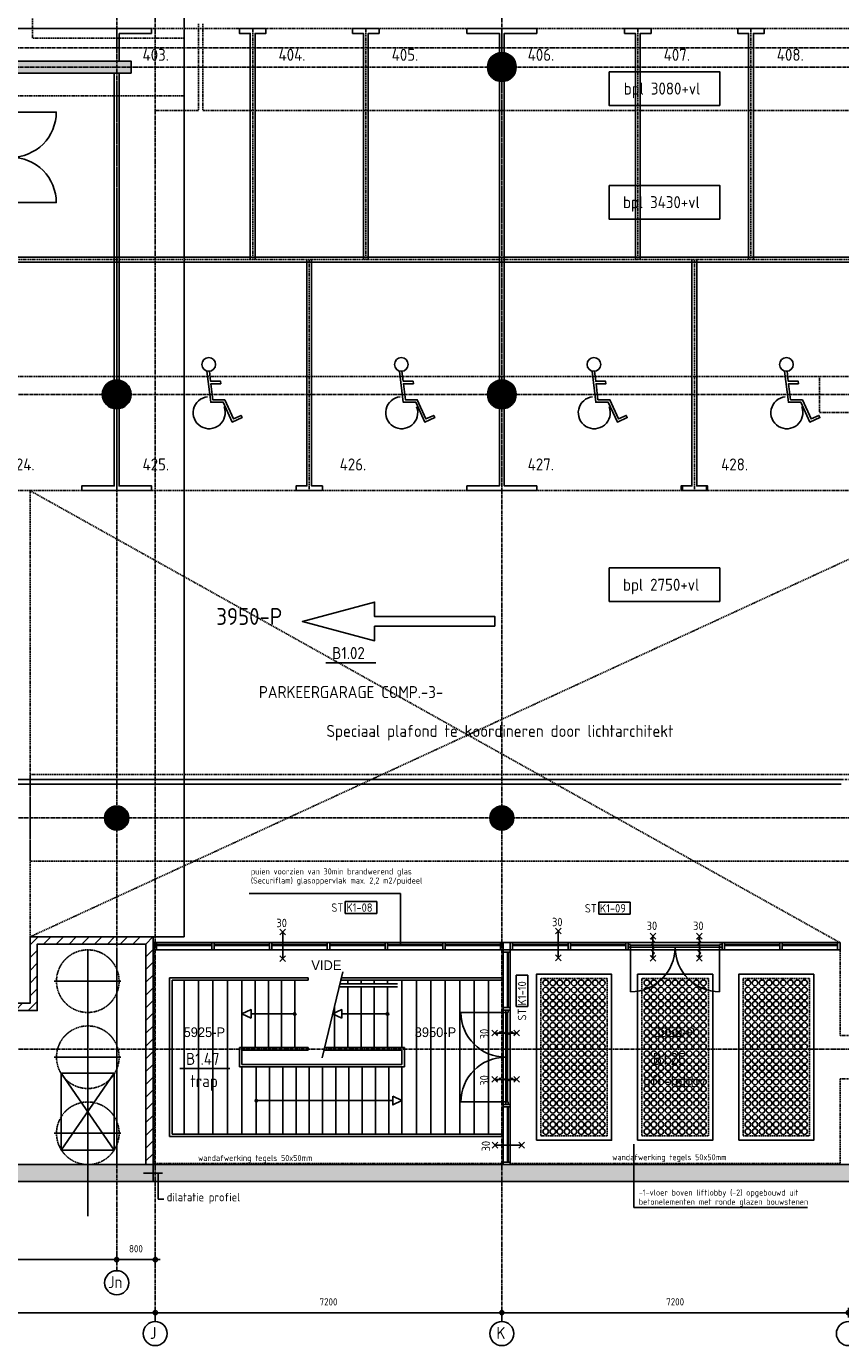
# Model space of a CAD drawing. Extents: x 3380 to 143674, y 4709 to 79406.
# Tile 13 of 24: x 79526 to 96440, y 6755 to 34161. Entities that reach past the tile are written whole.
import ezdxf
from ezdxf.enums import TextEntityAlignment as Align

# ---------------------------------------------------------------- set-up
doc = ezdxf.new("R2010")
doc.units = 0
doc.header["$LTSCALE"] = 100
for name, pattern in [('CENTER2', [1.125, 0.75, -0.125, 0.125, -0.125]), ('DASHED', [0.75, 0.5, -0.25]), ('HIDDEN', [0.375, 0.25, -0.125])]:
    doc.linetypes.add(name, pattern=pattern)
doc.layers.get('0').update_dxf_attribs({"linetype": 'CONTINUOUS'})
doc.layers.get('DEFPOINTS').update_dxf_attribs({"linetype": 'CONTINUOUS'})
for name, color, linetype in [('BOUWKUNDIG', 11, 'CONTINUOUS'), ('PARKEREN', 8, 'HIDDEN'), ('STRAMIEN', 7, 'CENTER2'), ('TEKST', 11, 'CONTINUOUS')]:
    doc.layers.add(name, color=color, linetype=linetype)
doc.styles.add('B-01', font='b-gbp')
doc.styles.add('BURO', font='ISO.SHX')
doc.styles.add('PIETERS', font='ISO.SHX')
doc.styles.get("Standard").update_dxf_attribs({"font": 'ISO.SHX'})
doc.dimstyles.new('1-50', dxfattribs={"dimscale": 50, "dimtxt": 3, "dimasz": 1, "dimexe": 0, "dimexo": 0, "dimgap": 1, "dimtad": 1, "dimdec": 0, "dimtxsty": 'STANDARD', "dimblk1": 'B-TOD', "dimblk2": 'B-TOD', "dimsah": 1, "dimcen": 0, "dimse1": 1, "dimse2": 1, "dimclrd": 256, "dimclre": 256, "dimclrt": 256, "dimazin": 3, "dimtfac": 1, "dimtdec": 0, "dimtmove": 0, "dimatfit": 3, "dimtolj": 1})

# ---------------------------------------------------------------- blocks, each defined once
blk = doc.blocks.new('B-TOD')
for p, q in [((-2, 0), (2, 0)), ((0, -2), (0, 2))]:
    blk.add_line(p, q)
blk.add_circle((0, 0), 0.86)
blk = doc.blocks.new('*D1')
at = {"linetype": 'BYBLOCK'}
blk.add_line((51948, -173168), (59048, -173168), dxfattribs=at)
at = {"layer": 'DEFPOINTS', "color": 0, "linetype": 'BYBLOCK'}
for p in [(59098, -173168), (51898, -173352), (59098, -173352)]:
    blk.add_point(p, dxfattribs=at)
at = {"linetype": 'BYBLOCK', "xscale": 50, "yscale": 50, "zscale": 50, "rotation": 180}
blk.add_blockref('B-TOD', (51898, -173168), dxfattribs=at)
at = {"linetype": 'BYBLOCK', "xscale": 50, "yscale": 50, "zscale": 50}
blk.add_blockref('B-TOD', (59098, -173168), dxfattribs=at)
at = {"linetype": 'BYBLOCK'}
blk.add_text('7200', height=150, dxfattribs=at).set_placement((55498, -173018), align=Align.CENTER)
blk = doc.blocks.new('*D23')
at = {"linetype": 'BYBLOCK'}
blk.add_line((38348, -172064), (43848, -172064), dxfattribs=at)
at = {"layer": 'DEFPOINTS', "color": 0, "linetype": 'BYBLOCK'}
for p in [(43898, -171785), (43898, -172064), (38298, -172457)]:
    blk.add_point(p, dxfattribs=at)
at = {"linetype": 'BYBLOCK', "xscale": 50, "yscale": 50, "zscale": 50, "rotation": 180}
blk.add_blockref('B-TOD', (38298, -172064), dxfattribs=at)
at = {"linetype": 'BYBLOCK', "xscale": 50, "yscale": 50, "zscale": 50}
blk.add_blockref('B-TOD', (43898, -172064), dxfattribs=at)
at = {"linetype": 'BYBLOCK'}
blk.add_text('5600', height=150, dxfattribs=at).set_placement((41098, -171914), align=Align.CENTER)
blk = doc.blocks.new('*D24')
at = {"linetype": 'BYBLOCK'}
blk.add_line((37548, -173168), (44648, -173168), dxfattribs=at)
at = {"layer": 'DEFPOINTS', "color": 0, "linetype": 'BYBLOCK'}
for p in [(44698, -173168), (37498, -173352), (44698, -173352)]:
    blk.add_point(p, dxfattribs=at)
at = {"linetype": 'BYBLOCK', "xscale": 50, "yscale": 50, "zscale": 50, "rotation": 180}
blk.add_blockref('B-TOD', (37498, -173168), dxfattribs=at)
at = {"linetype": 'BYBLOCK', "xscale": 50, "yscale": 50, "zscale": 50}
blk.add_blockref('B-TOD', (44698, -173168), dxfattribs=at)
at = {"linetype": 'BYBLOCK'}
blk.add_text('7200', height=150, dxfattribs=at).set_placement((41098, -173018), align=Align.CENTER)
blk = doc.blocks.new('*D27')
at = {"linetype": 'BYBLOCK'}
blk.add_line((44748, -173168), (51848, -173168), dxfattribs=at)
at = {"layer": 'DEFPOINTS', "color": 0, "linetype": 'BYBLOCK'}
for p in [(51898, -173168), (44698, -173352), (51898, -173352)]:
    blk.add_point(p, dxfattribs=at)
at = {"linetype": 'BYBLOCK', "xscale": 50, "yscale": 50, "zscale": 50, "rotation": 180}
blk.add_blockref('B-TOD', (44698, -173168), dxfattribs=at)
at = {"linetype": 'BYBLOCK', "xscale": 50, "yscale": 50, "zscale": 50}
blk.add_blockref('B-TOD', (51898, -173168), dxfattribs=at)
at = {"linetype": 'BYBLOCK'}
blk.add_text('7200', height=150, dxfattribs=at).set_placement((48298, -173018), align=Align.CENTER)
blk = doc.blocks.new('*D28')
at = {"linetype": 'BYBLOCK'}
blk.add_line((43948, -172064), (44648, -172064), dxfattribs=at)
at = {"layer": 'DEFPOINTS', "color": 0, "linetype": 'BYBLOCK'}
for p in [(43898, -171785), (44698, -172064), (44698, -172457)]:
    blk.add_point(p, dxfattribs=at)
at = {"linetype": 'BYBLOCK', "xscale": 50, "yscale": 50, "zscale": 50, "rotation": 180}
blk.add_blockref('B-TOD', (43898, -172064), dxfattribs=at)
at = {"linetype": 'BYBLOCK', "xscale": 50, "yscale": 50, "zscale": 50}
blk.add_blockref('B-TOD', (44698, -172064), dxfattribs=at)
at = {"linetype": 'BYBLOCK'}
blk.add_text('800', height=150, dxfattribs=at).set_placement((44298, -171914), align=Align.CENTER)

msp = doc.modelspace()

# ---------------------------------------------------------------- hatches: boundary and pattern name
at = {"layer": 'BOUWKUNDIG', "linetype": 'CONTINUOUS'}
h = msp.add_hatch(dxfattribs=at)
h.set_pattern_fill('NAALDHOUT', color=256, scale=50, style=0)
h.set_pattern_definition([(45, (37504.02, 180606.86), (-132.58252, 132.58252), [])])
h.paths.add_polyline_path([(82157, 10516), (82007, 10516), (82007, 15096), (79752, 15096), (79752, 13716), (79022, 13716), (79022, 13866), (79602, 13866), (79602, 15246), (82157, 15246)])

# ---------------------------------------------------------------- linework, layer by layer
for p, q in [((82802, 77091), (82802, 15246)), ((82157, 15246), (82802, 15246)), ((82227, 14976), (83377, 14976)), ((83427, 14976), (84577, 14976)), ((84627, 14976), (85777, 14976)), ((85827, 14976), (86977, 14976)), ((87027, 14976), (88177, 14976)), ((88227, 14976), (89377, 14976)), ((80252, 12416), (81352, 10816)), ((80252, 10816), (81352, 12416)), ((132427, 10516), (59177, 10516)), ((59527, 10166), (132777, 10166))]:
    msp.add_line(p, q, dxfattribs=at)
at = {"layer": 'BOUWKUNDIG', "linetype": 'HIDDEN'}
for p, q in [((83102, 34216), (83102, 32416)), ((83192, 34216), (83192, 32416)), ((83102, 32416), (82202, 32416)), ((101502, 32416), (83192, 32416)), ((61202, 26891), (96002, 26891)), ((96002, 26891), (104402, 26891)), ((96002, 26891), (96002, 26141)), ((96002, 26141), (104402, 26141)), ((79602, 24516), (96427, 15126)), ((99702, 24516), (79602, 15246)), ((79602, 15246), (79602, 24516)), ((82177, 10535.9), (82177, 14976)), ((96427, 13196), (96427, 14976)), ((96602, 13196), (96427, 13196)), ((96602, 12296), (96427, 12296)), ((96427, 12296), (96427, 10535.9)), ((89427, 10535.9), (82177, 10535.9)), ((96427, 10535.9), (89577, 10535.9))]:
    msp.add_line(p, q, dxfattribs=at)
at = {"layer": 'BOUWKUNDIG'}
for p, q in [((84153.7, 16144.1), (87297.7, 16144.1)), ((86803.5, 15979.1), (86150.8, 15979.1)), ((86150.8, 15979.1), (86150.8, 15732.1)), ((86803.5, 15732.1), (86803.5, 15979.1)), ((87297.7, 16144.1), (87297.7, 15066)), ((92068.5, 15964.1), (91415.8, 15964.1)), ((91415.8, 15964.1), (91415.8, 15717.1)), ((92068.5, 15717.1), (92068.5, 15964.1)), ((86150.8, 15732.1), (86803.5, 15732.1)), ((91415.8, 15717.1), (92068.5, 15717.1)), ((82177, 15126), (89577, 15126)), ((82227, 15126), (82177, 15126)), ((82177, 15126), (82177, 14976)), ((82227, 14976), (82227, 15126)), ((82227, 15086), (83377, 15086)), ((83427, 15126), (83377, 15126)), ((83377, 15126), (83377, 14976)), ((83427, 14976), (83427, 15126)), ((83427, 15086), (84577, 15086)), ((84627, 15126), (84577, 15126)), ((84577, 15126), (84577, 14976)), ((84627, 14976), (84627, 15126)), ((84627, 15086), (85777, 15086)), ((85827, 15126), (85777, 15126)), ((85777, 15126), (85777, 14976)), ((85827, 14976), (85827, 15126)), ((85827, 15086), (86977, 15086)), ((87027, 15126), (86977, 15126)), ((86977, 15126), (86977, 14976)), ((87027, 14976), (87027, 15126)), ((87027, 15086), (88177, 15086)), ((88227, 15126), (88177, 15126)), ((88177, 15126), (88177, 14976)), ((88227, 14976), (88227, 15126)), ((88227, 15086), (89377, 15086)), ((89427, 15126), (89377, 15126)), ((89377, 15126), (89377, 14976)), ((89427, 14976), (89427, 15126)), ((89577, 15126), (96427, 15126)), ((89627, 15126), (89577, 15126)), ((89577, 15126), (89577, 14976)), ((89627, 14976), (89627, 15126)), ((89627, 15086), (90777, 15086)), ((90827, 15126), (90777, 15126)), ((90777, 15126), (90777, 14976)), ((90827, 14976), (90827, 15126)), ((90827, 15086), (91977, 15086)), ((92027, 15126), (91977, 15126)), ((91977, 15126), (91977, 14976)), ((92027, 14976), (92027, 15126)), ((92027, 15031), (92027, 15086)), ((92027, 15086), (92077, 15086)), ((92077, 15086), (92077, 15031)), ((93927, 15086), (93927, 15031)), ((93977, 15086), (93927, 15086)), ((94027, 15126), (93977, 15126)), ((93977, 15126), (93977, 14976)), ((93977, 15031), (93977, 15086)), ((94027, 14976), (94027, 15126)), ((94027, 15086), (95177, 15086)), ((95227, 15126), (95177, 15126)), ((95177, 15126), (95177, 14976)), ((95227, 14976), (95227, 15126)), ((95227, 15086), (96377, 15086)), ((96427, 15126), (96377, 15126)), ((96377, 15126), (96377, 14976)), ((96427, 14976), (96427, 15126)), ((80802, 9446), (80802, 14976)), ((81402, 10516), (81402, 15012)), ((82177, 14976), (82227, 14976)), ((82227, 15066), (83377, 15066)), ((83377, 14976), (83427, 14976)), ((83427, 15066), (84577, 15066)), ((84577, 14976), (84627, 14976)), ((84627, 15066), (85777, 15066)), ((85777, 14976), (85827, 14976)), ((85827, 15066), (86977, 15066)), ((86977, 14976), (87027, 14976)), ((87027, 15066), (88177, 15066)), ((88177, 14976), (88227, 14976)), ((88227, 15066), (89377, 15066)), ((89377, 14976), (89427, 14976)), ((89427, 14976), (89427, 14446)), ((89427, 14976), (89427, 14926)), ((89577, 14976), (89427, 14976)), ((89427, 14926), (89427, 10516)), ((89427, 14926), (89577, 14926)), ((89517, 14926), (89517, 13776)), ((89537, 14926), (89537, 13776)), ((89577, 14976), (96427, 14976)), ((89577, 14976), (89627, 14976)), ((89577, 14926), (89577, 14976)), ((89577, 14926), (89577, 10516)), ((89627, 15066), (90777, 15066)), ((90777, 14976), (90827, 14976)), ((90827, 15066), (91977, 15066)), ((91977, 14976), (92027, 14976)), ((92077, 15031), (92027, 15031)), ((92077, 15071), (93002, 15071)), ((92077, 15031), (93002, 15031)), ((92077, 15031), (92077, 14106)), ((93927, 15071), (93002, 15071)), ((93927, 15031), (93002, 15031)), ((93927, 15031), (93927, 14106)), ((93927, 15031), (93977, 15031)), ((93977, 14976), (94027, 14976)), ((94027, 15066), (95177, 15066)), ((95177, 14976), (95227, 14976)), ((95227, 15066), (96377, 15066)), ((96377, 14976), (96427, 14976)), ((80102.8, 14326), (81488.8, 14326)), ((82502, 11096), (82502, 14396)), ((82502, 14396), (85377, 14396)), ((82552, 11146), (82552, 14346)), ((82552, 14346), (85377, 14346)), ((82802, 14346), (82802, 11146)), ((83102, 14346), (83102, 11146)), ((83402, 14346), (83402, 11146)), ((83702, 14346), (83702, 11146)), ((84002, 14346), (84002, 12946)), ((84277, 14346), (84277, 12946)), ((84552, 14346), (84552, 12946)), ((84827, 14346), (84827, 12946)), ((85102, 14346), (85102, 12946)), ((85377, 14396), (85377, 14346)), ((86101.4, 14517.2), (85668.3, 12731.6)), ((87233.2, 14270.1), (86041.4, 14270.1)), ((86059.8, 14346), (89427, 14346)), ((86072, 14396), (89427, 14396)), ((86202, 14346), (86202, 14270.1)), ((86477, 14346), (86477, 14270.1)), ((86752, 14346), (86752, 14270.1)), ((87027, 14346), (87027, 14270.1)), ((87327, 14346), (87327, 12946)), ((87627, 14346), (87627, 11146)), ((87927, 14346), (87927, 11146)), ((88227, 14346), (88227, 11146)), ((88527, 14346), (88527, 11146)), ((88827, 14346), (88827, 11146)), ((89127, 14346), (89127, 11146)), ((89943.7, 14451.3), (89696.8, 14451.3)), ((89696.8, 14451.3), (89696.8, 13798.7)), ((89943.7, 13798.7), (89943.7, 14451.3)), ((87233.2, 14210.1), (86026.9, 14210.1)), ((86202, 14210.1), (86202, 12946)), ((86477, 14210.1), (86477, 12946)), ((86752, 14210.1), (86752, 12946)), ((87027, 14210.1), (87027, 12946)), ((85927, 13798.2), (85927, 12946)), ((89427, 13776), (89427, 13726)), ((89577, 13776), (89427, 13776)), ((89427, 13726), (89577, 13726)), ((89482, 13676), (89482, 13726)), ((89482, 13726), (89537, 13726)), ((89537, 13726), (89537, 13676)), ((89577, 13726), (89577, 13776)), ((89696.8, 13798.7), (89943.7, 13798.7)), ((85102, 13646), (84194.3, 13646)), ((87027, 13646), (86078.7, 13646)), ((89482, 13676), (88552, 13676)), ((89482, 13676), (89482, 12746)), ((89537, 13676), (89482, 13676)), ((89522, 13676), (89522, 12746)), ((83952, 12546), (83952, 12946)), ((83952, 12946), (85377, 12946)), ((84002, 12596), (84002, 12896)), ((84002, 12896), (84002, 12896)), ((84002, 12896), (85377, 12896)), ((85377, 12896), (85377, 12946)), ((85708.2, 12896), (87327, 12896)), ((85720.3, 12946), (87377, 12946)), ((87327, 12896), (87327, 12596)), ((87377, 12946), (87377, 12546)), ((80102.8, 12746), (81488.8, 12746)), ((89482, 11816), (89482, 12746)), ((89522, 11816), (89522, 12746)), ((87377, 12546), (83952, 12546)), ((84302, 12596), (84002, 12596)), ((84002, 12546), (84002, 11146)), ((87302, 12596), (84302, 12596)), ((84302, 12546), (84302, 11146)), ((84577, 12546), (84577, 11146)), ((84852, 12546), (84852, 11146)), ((85127, 12546), (85127, 11146)), ((85402, 12546), (85402, 11146)), ((85677, 12546), (85677, 11146)), ((85952, 12546), (85952, 11146)), ((86227, 12546), (86227, 11146)), ((86502, 12546), (86502, 11146)), ((86777, 12546), (86777, 11146)), ((87052, 12546), (87052, 11146)), ((87327, 12596), (87302, 12596)), ((87327, 12546), (87327, 11146)), ((84302, 11846), (87134.7, 11846)), ((89482, 11816), (88552, 11816)), ((89537, 11816), (89482, 11816)), ((89482, 11816), (89482, 11766)), ((89537, 11766), (89537, 11816)), ((89427, 11716), (89427, 11766)), ((89427, 11766), (89577, 11766)), ((89577, 11716), (89427, 11716)), ((89482, 11766), (89537, 11766)), ((89517, 11716), (89517, 10566)), ((89537, 11716), (89537, 10566)), ((89577, 11766), (89577, 11716)), ((80102.8, 11166), (81488.8, 11166)), ((87302, 11096), (82502, 11096)), ((89427, 11146), (82552, 11146)), ((89427, 11096), (87302, 11096)), ((89427, 11046), (89427, 10516)), ((82157, 10516), (82157, 10166)), ((89427, 10516), (82177, 10516)), ((89427, 10516), (89427, 10566)), ((89427, 10566), (89577, 10566)), ((89577, 10516), (89427, 10516)), ((89577, 10566), (89577, 10516)), ((81959.1, 10340.6), (82354.9, 10340.6))]:
    msp.add_line(p, q, dxfattribs=at)
at = {"layer": 'BOUWKUNDIG', "linetype": 'HIDDEN'}
for points in [[(70352, 33916), (67202, 33916), (67202, 32716), (82802, 32716), (82802, 33916), (79652, 33916), (79652, 40316), (82802, 40316), (82802, 41516), (67202, 41516), (67202, 40316), (70352, 40316)], [(99702, 16816), (79602, 16816), (79602, 18616), (99702, 18616)], [(90212, 11111), (91592, 11111), (91592, 14381), (90212, 14381)], [(92312, 11111), (93692, 11111), (93692, 14381), (92312, 14381)], [(94412, 11111), (95792, 11111), (95792, 14381), (94412, 14381)]]:
    msp.add_lwpolyline(points, close=True, dxfattribs=at)
at = {"layer": 'BOUWKUNDIG', "linetype": 'CONTINUOUS'}
for points in [[(81702, 33191), (81702, 33441), (67502, 33441), (67502, 33191)], [(81352, 10816), (80252, 10816), (80252, 12416), (81352, 12416)]]:
    msp.add_lwpolyline(points, close=True, dxfattribs=at)
for points in [[(89252, 33316, 300, 300, 1), (89552, 33316, 300, 300, 1)], [(81252, 26516, 300, 300, 1), (81552, 26516, 300, 300, 1)], [(89252, 26516, 300, 300, 1), (89552, 26516, 300, 300, 1)], [(81277, 17716, 250, 250, 1), (81527, 17716, 250, 250, 1)], [(89277, 17716, 250, 250, 1), (89527, 17716, 250, 250, 1)]]:
    msp.add_lwpolyline(points, format="xyseb", close=True, dxfattribs=at)
at = {"layer": 'BOUWKUNDIG'}
for points in [[(79207, 32381), (80147, 32381, -0.4142136), (79207, 31441)], [(79207, 30501), (80147, 30501, 0.4142136), (79207, 31441)]]:
    msp.add_lwpolyline(points, format="xyb", dxfattribs=at)
for points in [[(82157, 10516), (82007, 10516), (82007, 15096), (79752, 15096), (79752, 13716), (79022, 13716), (79022, 13866), (79602, 13866), (79602, 15246), (82157, 15246)], [(90122, 11021), (91682, 11021), (91682, 14471), (90122, 14471)], [(92222, 11021), (93782, 11021), (93782, 14471), (92222, 14471)], [(94322, 11021), (95882, 11021), (95882, 14471), (94322, 14471)], [(84194.3, 13555.9), (84002, 13646), (84194.3, 13736.1), (84194.3, 13646)], [(86078.7, 13555.9), (85886.3, 13646), (86078.7, 13736.1), (86078.7, 13646)], [(87134.7, 11936.1), (87327, 11846), (87134.7, 11755.9), (87134.7, 11846)]]:
    msp.add_lwpolyline(points, close=True, dxfattribs=at)
for points in [[(85102, 13633.5, 25, 25, 1), (85102, 13658.5, 25, 25, 1)], [(87027, 13633.5, 25, 25, 1), (87027, 13658.5, 25, 25, 1)], [(84302, 11858.5, 25, 25, 1), (84302, 11833.5, 25, 25, 1)]]:
    msp.add_lwpolyline(points, format="xyseb", close=True, dxfattribs=at)
at = {"layer": 'BOUWKUNDIG', "linetype": 'CONTINUOUS'}
for centre, radius in [((89402, 33316), 300), ((81402, 26516), 300), ((89402, 26516), 300), ((81402, 17716), 250), ((89402, 17716), 250)]:
    msp.add_circle(centre, radius, dxfattribs=at)
at = {"layer": 'BOUWKUNDIG', "linetype": 'HIDDEN'}
for centre in [(80802, 14326), (80802, 12746), (80802, 11166)]:
    msp.add_circle(centre, 650, dxfattribs=at)
at = {"layer": 'BOUWKUNDIG'}
for centre, radius in [((90314, 14289.5), 58.5), ((90461, 14289.5), 58.5), ((90608, 14289.5), 58.5), ((90755, 14289.5), 58.5), ((90902, 14289.5), 58.5), ((91049, 14289.5), 58.5), ((91196, 14289.5), 58.5), ((91343, 14289.5), 58.5), ((91490, 14289.5), 58.5), ((92414, 14289.5), 58.5), ((92561, 14289.5), 58.5), ((92708, 14289.5), 58.5), ((92855, 14289.5), 58.5), ((93002, 14289.5), 58.5), ((93149, 14289.5), 58.5), ((93296, 14289.5), 58.5), ((93443, 14289.5), 58.5), ((93590, 14289.5), 58.5), ((94514, 14289.5), 58.5), ((94661, 14289.5), 58.5), ((94808, 14289.5), 58.5), ((94955, 14289.5), 58.5), ((95102, 14289.5), 58.5), ((95249, 14289.5), 58.5), ((95396, 14289.5), 58.5), ((95543, 14289.5), 58.5), ((95690, 14289.5), 58.5), ((90314, 14142.5), 58.5), ((90314, 13995.5), 58.5), ((90461, 14142.5), 58.5), ((90461, 13995.5), 58.5), ((90608, 14142.5), 58.5), ((90608, 13995.5), 58.5), ((90755, 14142.5), 58.5), ((90755, 13995.5), 58.5), ((90902, 14142.5), 58.5), ((90902, 13995.5), 58.5), ((91049, 14142.5), 58.5), ((91049, 13995.5), 58.5), ((91196, 14142.5), 58.5), ((91196, 13995.5), 58.5), ((91343, 14142.5), 58.5), ((91343, 13995.5), 58.5), ((91490, 14142.5), 58.5), ((91490, 13995.5), 58.5), ((92414, 14142.5), 58.5), ((92414, 13995.5), 58.5), ((92561, 14142.5), 58.5), ((92561, 13995.5), 58.5), ((92708, 14142.5), 58.5), ((92708, 13995.5), 58.5), ((92855, 14142.5), 58.5), ((92855, 13995.5), 58.5), ((93002, 14142.5), 58.5), ((93002, 13995.5), 58.5), ((93149, 14142.5), 58.5), ((93149, 13995.5), 58.5), ((93296, 14142.5), 58.5), ((93296, 13995.5), 58.5), ((93443, 14142.5), 58.5), ((93443, 13995.5), 58.5), ((93590, 14142.5), 58.5), ((93590, 13995.5), 58.5), ((94514, 14142.5), 58.5), ((94514, 13995.5), 58.5), ((94661, 14142.5), 58.5), ((94661, 13995.5), 58.5), ((94808, 14142.5), 58.5), ((94808, 13995.5), 58.5), ((94955, 14142.5), 58.5), ((94955, 13995.5), 58.5), ((95102, 14142.5), 58.5), ((95102, 13995.5), 58.5), ((95249, 14142.5), 58.5), ((95249, 13995.5), 58.5), ((95396, 14142.5), 58.5), ((95396, 13995.5), 58.5), ((95543, 14142.5), 58.5), ((95543, 13995.5), 58.5), ((95690, 14142.5), 58.5), ((95690, 13995.5), 58.5), ((90314, 13848.5), 58.5), ((90314, 13701.5), 58.5), ((90461, 13848.5), 58.5), ((90461, 13701.5), 58.5), ((90608, 13848.5), 58.5), ((90608, 13701.5), 58.5), ((90755, 13848.5), 58.5), ((90755, 13701.5), 58.5), ((90902, 13848.5), 58.5), ((90902, 13701.5), 58.5), ((91049, 13848.5), 58.5), ((91049, 13701.5), 58.5), ((91196, 13848.5), 58.5), ((91196, 13701.5), 58.5), ((91343, 13848.5), 58.5), ((91343, 13701.5), 58.5), ((91490, 13848.5), 58.5), ((91490, 13701.5), 58.5), ((92414, 13848.5), 58.5), ((92414, 13701.5), 58.5), ((92561, 13848.5), 58.5), ((92561, 13701.5), 58.5), ((92708, 13848.5), 58.5), ((92708, 13701.5), 58.5), ((92855, 13848.5), 58.5), ((92855, 13701.5), 58.5), ((93002, 13848.5), 58.5), ((93002, 13701.5), 58.5), ((93149, 13848.5), 58.5), ((93149, 13701.5), 58.5), ((93296, 13848.5), 58.5), ((93296, 13701.5), 58.5), ((93443, 13848.5), 58.5), ((93443, 13701.5), 58.5), ((93590, 13848.5), 58.5), ((93590, 13701.5), 58.5), ((94514, 13848.5), 58.5), ((94514, 13701.5), 58.5), ((94661, 13848.5), 58.5), ((94661, 13701.5), 58.5), ((94808, 13848.5), 58.5), ((94808, 13701.5), 58.5), ((94955, 13848.5), 58.5), ((94955, 13701.5), 58.5), ((95102, 13848.5), 58.5), ((95102, 13701.5), 58.5), ((95249, 13848.5), 58.5), ((95249, 13701.5), 58.5), ((95396, 13848.5), 58.5), ((95396, 13701.5), 58.5), ((95543, 13848.5), 58.5), ((95543, 13701.5), 58.5), ((95690, 13848.5), 58.5), ((95690, 13701.5), 58.5), ((85102, 13646), 25), ((87027, 13646), 25), ((90314, 13554.5), 58.5), ((90314, 13407.5), 58.5), ((90461, 13554.5), 58.5), ((90461, 13407.5), 58.5), ((90608, 13554.5), 58.5), ((90608, 13407.5), 58.5), ((90755, 13554.5), 58.5), ((90755, 13407.5), 58.5), ((90902, 13554.5), 58.5), ((90902, 13407.5), 58.5), ((91049, 13554.5), 58.5), ((91049, 13407.5), 58.5), ((91196, 13554.5), 58.5), ((91196, 13407.5), 58.5), ((91343, 13554.5), 58.5), ((91343, 13407.5), 58.5), ((91490, 13554.5), 58.5), ((91490, 13407.5), 58.5), ((92414, 13554.5), 58.5), ((92414, 13407.5), 58.5), ((92561, 13554.5), 58.5), ((92561, 13407.5), 58.5), ((92708, 13554.5), 58.5), ((92708, 13407.5), 58.5), ((92855, 13554.5), 58.5), ((92855, 13407.5), 58.5), ((93002, 13554.5), 58.5), ((93002, 13407.5), 58.5), ((93149, 13554.5), 58.5), ((93149, 13407.5), 58.5), ((93296, 13554.5), 58.5), ((93296, 13407.5), 58.5), ((93443, 13554.5), 58.5), ((93443, 13407.5), 58.5), ((93590, 13554.5), 58.5), ((93590, 13407.5), 58.5), ((94514, 13554.5), 58.5), ((94514, 13407.5), 58.5), ((94661, 13554.5), 58.5), ((94661, 13407.5), 58.5), ((94808, 13554.5), 58.5), ((94808, 13407.5), 58.5), ((94955, 13554.5), 58.5), ((94955, 13407.5), 58.5), ((95102, 13554.5), 58.5), ((95102, 13407.5), 58.5), ((95249, 13554.5), 58.5), ((95249, 13407.5), 58.5), ((95396, 13554.5), 58.5), ((95396, 13407.5), 58.5), ((95543, 13554.5), 58.5), ((95543, 13407.5), 58.5), ((95690, 13554.5), 58.5), ((95690, 13407.5), 58.5), ((90314, 13260.5), 58.5), ((90314, 13113.5), 58.5), ((90461, 13260.5), 58.5), ((90461, 13113.5), 58.5), ((90608, 13260.5), 58.5), ((90608, 13113.5), 58.5), ((90755, 13260.5), 58.5), ((90755, 13113.5), 58.5), ((90902, 13260.5), 58.5), ((90902, 13113.5), 58.5), ((91049, 13260.5), 58.5), ((91049, 13113.5), 58.5), ((91196, 13260.5), 58.5), ((91196, 13113.5), 58.5), ((91343, 13260.5), 58.5), ((91343, 13113.5), 58.5), ((91490, 13260.5), 58.5), ((91490, 13113.5), 58.5), ((92414, 13260.5), 58.5), ((92414, 13113.5), 58.5), ((92561, 13260.5), 58.5), ((92561, 13113.5), 58.5), ((92708, 13260.5), 58.5), ((92708, 13113.5), 58.5), ((92855, 13260.5), 58.5), ((92855, 13113.5), 58.5), ((93002, 13260.5), 58.5), ((93002, 13113.5), 58.5), ((93149, 13260.5), 58.5), ((93149, 13113.5), 58.5), ((93296, 13260.5), 58.5), ((93296, 13113.5), 58.5), ((93443, 13260.5), 58.5), ((93443, 13113.5), 58.5), ((93590, 13260.5), 58.5), ((93590, 13113.5), 58.5), ((94514, 13260.5), 58.5), ((94514, 13113.5), 58.5), ((94661, 13260.5), 58.5), ((94661, 13113.5), 58.5), ((94808, 13260.5), 58.5), ((94808, 13113.5), 58.5), ((94955, 13260.5), 58.5), ((94955, 13113.5), 58.5), ((95102, 13260.5), 58.5), ((95102, 13113.5), 58.5), ((95249, 13260.5), 58.5), ((95249, 13113.5), 58.5), ((95396, 13260.5), 58.5), ((95396, 13113.5), 58.5), ((95543, 13260.5), 58.5), ((95543, 13113.5), 58.5), ((95690, 13260.5), 58.5), ((95690, 13113.5), 58.5), ((90314, 12966.5), 58.5), ((90461, 12966.5), 58.5), ((90608, 12966.5), 58.5), ((90755, 12966.5), 58.5), ((90902, 12966.5), 58.5), ((91049, 12966.5), 58.5), ((91196, 12966.5), 58.5), ((91343, 12966.5), 58.5), ((91490, 12966.5), 58.5), ((92414, 12966.5), 58.5), ((92561, 12966.5), 58.5), ((92708, 12966.5), 58.5), ((92855, 12966.5), 58.5), ((93002, 12966.5), 58.5), ((93149, 12966.5), 58.5), ((93296, 12966.5), 58.5), ((93443, 12966.5), 58.5), ((93590, 12966.5), 58.5), ((94514, 12966.5), 58.5), ((94661, 12966.5), 58.5), ((94808, 12966.5), 58.5), ((94955, 12966.5), 58.5), ((95102, 12966.5), 58.5), ((95249, 12966.5), 58.5), ((95396, 12966.5), 58.5), ((95543, 12966.5), 58.5), ((95690, 12966.5), 58.5), ((90314, 12819.5), 58.5), ((90314, 12672.5), 58.5), ((90461, 12819.5), 58.5), ((90461, 12672.5), 58.5), ((90608, 12819.5), 58.5), ((90608, 12672.5), 58.5), ((90755, 12819.5), 58.5), ((90755, 12672.5), 58.5), ((90902, 12819.5), 58.5), ((90902, 12672.5), 58.5), ((91049, 12819.5), 58.5), ((91049, 12672.5), 58.5), ((91196, 12819.5), 58.5), ((91196, 12672.5), 58.5), ((91343, 12819.5), 58.5), ((91343, 12672.5), 58.5), ((91490, 12819.5), 58.5), ((91490, 12672.5), 58.5), ((92414, 12819.5), 58.5), ((92414, 12672.5), 58.5), ((92561, 12819.5), 58.5), ((92561, 12672.5), 58.5), ((92708, 12819.5), 58.5), ((92708, 12672.5), 58.5), ((92855, 12819.5), 58.5), ((92855, 12672.5), 58.5), ((93002, 12819.5), 58.5), ((93002, 12672.5), 58.5), ((93149, 12819.5), 58.5), ((93149, 12672.5), 58.5), ((93296, 12819.5), 58.5), ((93296, 12672.5), 58.5), ((93443, 12819.5), 58.5), ((93443, 12672.5), 58.5), ((93590, 12819.5), 58.5), ((93590, 12672.5), 58.5), ((94514, 12819.5), 58.5), ((94514, 12672.5), 58.5), ((94661, 12819.5), 58.5), ((94661, 12672.5), 58.5), ((94808, 12819.5), 58.5), ((94808, 12672.5), 58.5), ((94955, 12819.5), 58.5), ((94955, 12672.5), 58.5), ((95102, 12819.5), 58.5), ((95102, 12672.5), 58.5), ((95249, 12819.5), 58.5), ((95249, 12672.5), 58.5), ((95396, 12819.5), 58.5), ((95396, 12672.5), 58.5), ((95543, 12819.5), 58.5), ((95543, 12672.5), 58.5), ((95690, 12819.5), 58.5), ((95690, 12672.5), 58.5), ((90314, 12525.5), 58.5), ((90314, 12378.5), 58.5), ((90461, 12525.5), 58.5), ((90461, 12378.5), 58.5), ((90608, 12525.5), 58.5), ((90608, 12378.5), 58.5), ((90755, 12525.5), 58.5), ((90755, 12378.5), 58.5), ((90902, 12525.5), 58.5), ((90902, 12378.5), 58.5), ((91049, 12525.5), 58.5), ((91049, 12378.5), 58.5), ((91196, 12525.5), 58.5), ((91196, 12378.5), 58.5), ((91343, 12525.5), 58.5), ((91343, 12378.5), 58.5), ((91490, 12525.5), 58.5), ((91490, 12378.5), 58.5), ((92414, 12525.5), 58.5), ((92414, 12378.5), 58.5), ((92561, 12525.5), 58.5), ((92561, 12378.5), 58.5), ((92708, 12525.5), 58.5), ((92708, 12378.5), 58.5), ((92855, 12525.5), 58.5), ((92855, 12378.5), 58.5), ((93002, 12525.5), 58.5), ((93002, 12378.5), 58.5), ((93149, 12525.5), 58.5), ((93149, 12378.5), 58.5), ((93296, 12525.5), 58.5), ((93296, 12378.5), 58.5), ((93443, 12525.5), 58.5), ((93443, 12378.5), 58.5), ((93590, 12525.5), 58.5), ((93590, 12378.5), 58.5), ((94514, 12525.5), 58.5), ((94514, 12378.5), 58.5), ((94661, 12525.5), 58.5), ((94661, 12378.5), 58.5), ((94808, 12525.5), 58.5), ((94808, 12378.5), 58.5), ((94955, 12525.5), 58.5), ((94955, 12378.5), 58.5), ((95102, 12525.5), 58.5), ((95102, 12378.5), 58.5), ((95249, 12525.5), 58.5), ((95249, 12378.5), 58.5), ((95396, 12525.5), 58.5), ((95396, 12378.5), 58.5), ((95543, 12525.5), 58.5), ((95543, 12378.5), 58.5), ((95690, 12525.5), 58.5), ((95690, 12378.5), 58.5), ((90314, 12231.5), 58.5), ((90314, 12084.5), 58.5), ((90461, 12231.5), 58.5), ((90461, 12084.5), 58.5), ((90608, 12231.5), 58.5), ((90608, 12084.5), 58.5), ((90755, 12231.5), 58.5), ((90755, 12084.5), 58.5), ((90902, 12231.5), 58.5), ((90902, 12084.5), 58.5), ((91049, 12231.5), 58.5), ((91049, 12084.5), 58.5), ((91196, 12231.5), 58.5), ((91196, 12084.5), 58.5), ((91343, 12231.5), 58.5), ((91343, 12084.5), 58.5), ((91490, 12231.5), 58.5), ((91490, 12084.5), 58.5), ((92414, 12231.5), 58.5), ((92414, 12084.5), 58.5), ((92561, 12231.5), 58.5), ((92561, 12084.5), 58.5), ((92708, 12231.5), 58.5), ((92708, 12084.5), 58.5), ((92855, 12231.5), 58.5), ((92855, 12084.5), 58.5), ((93002, 12231.5), 58.5), ((93002, 12084.5), 58.5), ((93149, 12231.5), 58.5), ((93149, 12084.5), 58.5), ((93296, 12231.5), 58.5), ((93296, 12084.5), 58.5), ((93443, 12231.5), 58.5), ((93443, 12084.5), 58.5), ((93590, 12231.5), 58.5), ((93590, 12084.5), 58.5), ((94514, 12231.5), 58.5), ((94514, 12084.5), 58.5), ((94661, 12231.5), 58.5), ((94661, 12084.5), 58.5), ((94808, 12231.5), 58.5), ((94808, 12084.5), 58.5), ((94955, 12231.5), 58.5), ((94955, 12084.5), 58.5), ((95102, 12231.5), 58.5), ((95102, 12084.5), 58.5), ((95249, 12231.5), 58.5), ((95249, 12084.5), 58.5), ((95396, 12231.5), 58.5), ((95396, 12084.5), 58.5), ((95543, 12231.5), 58.5), ((95543, 12084.5), 58.5), ((95690, 12231.5), 58.5), ((95690, 12084.5), 58.5), ((84302, 11846), 25), ((90314, 11937.5), 58.5), ((90314, 11790.5), 58.5), ((90461, 11937.5), 58.5), ((90461, 11790.5), 58.5), ((90608, 11937.5), 58.5), ((90608, 11790.5), 58.5), ((90755, 11937.5), 58.5), ((90755, 11790.5), 58.5), ((90902, 11937.5), 58.5), ((90902, 11790.5), 58.5), ((91049, 11937.5), 58.5), ((91049, 11790.5), 58.5), ((91196, 11937.5), 58.5), ((91196, 11790.5), 58.5), ((91343, 11937.5), 58.5), ((91343, 11790.5), 58.5), ((91490, 11937.5), 58.5), ((91490, 11790.5), 58.5), ((92414, 11937.5), 58.5), ((92414, 11790.5), 58.5), ((92561, 11937.5), 58.5), ((92561, 11790.5), 58.5), ((92708, 11937.5), 58.5), ((92708, 11790.5), 58.5), ((92855, 11937.5), 58.5), ((92855, 11790.5), 58.5), ((93002, 11937.5), 58.5), ((93002, 11790.5), 58.5), ((93149, 11937.5), 58.5), ((93149, 11790.5), 58.5), ((93296, 11937.5), 58.5), ((93296, 11790.5), 58.5), ((93443, 11937.5), 58.5), ((93443, 11790.5), 58.5), ((93590, 11937.5), 58.5), ((93590, 11790.5), 58.5), ((94514, 11937.5), 58.5), ((94514, 11790.5), 58.5), ((94661, 11937.5), 58.5), ((94661, 11790.5), 58.5), ((94808, 11937.5), 58.5), ((94808, 11790.5), 58.5), ((94955, 11937.5), 58.5), ((94955, 11790.5), 58.5), ((95102, 11937.5), 58.5), ((95102, 11790.5), 58.5), ((95249, 11937.5), 58.5), ((95249, 11790.5), 58.5), ((95396, 11937.5), 58.5), ((95396, 11790.5), 58.5), ((95543, 11937.5), 58.5), ((95543, 11790.5), 58.5), ((95690, 11937.5), 58.5), ((95690, 11790.5), 58.5), ((90314, 11643.5), 58.5), ((90314, 11496.5), 58.5), ((90461, 11643.5), 58.5), ((90461, 11496.5), 58.5), ((90608, 11643.5), 58.5), ((90608, 11496.5), 58.5), ((90755, 11643.5), 58.5), ((90755, 11496.5), 58.5), ((90902, 11643.5), 58.5), ((90902, 11496.5), 58.5), ((91049, 11643.5), 58.5), ((91049, 11496.5), 58.5), ((91196, 11643.5), 58.5), ((91196, 11496.5), 58.5), ((91343, 11643.5), 58.5), ((91343, 11496.5), 58.5), ((91490, 11643.5), 58.5), ((91490, 11496.5), 58.5), ((92414, 11643.5), 58.5), ((92414, 11496.5), 58.5), ((92561, 11643.5), 58.5), ((92561, 11496.5), 58.5), ((92708, 11643.5), 58.5), ((92708, 11496.5), 58.5), ((92855, 11643.5), 58.5), ((92855, 11496.5), 58.5), ((93002, 11643.5), 58.5), ((93002, 11496.5), 58.5), ((93149, 11643.5), 58.5), ((93149, 11496.5), 58.5), ((93296, 11643.5), 58.5), ((93296, 11496.5), 58.5), ((93443, 11643.5), 58.5), ((93443, 11496.5), 58.5), ((93590, 11643.5), 58.5), ((93590, 11496.5), 58.5), ((94514, 11643.5), 58.5), ((94514, 11496.5), 58.5), ((94661, 11643.5), 58.5), ((94661, 11496.5), 58.5), ((94808, 11643.5), 58.5), ((94808, 11496.5), 58.5), ((94955, 11643.5), 58.5), ((94955, 11496.5), 58.5), ((95102, 11643.5), 58.5), ((95102, 11496.5), 58.5), ((95249, 11643.5), 58.5), ((95249, 11496.5), 58.5), ((95396, 11643.5), 58.5), ((95396, 11496.5), 58.5), ((95543, 11643.5), 58.5), ((95543, 11496.5), 58.5), ((95690, 11643.5), 58.5), ((95690, 11496.5), 58.5), ((90314, 11349.5), 58.5), ((90314, 11202.5), 58.5), ((90461, 11349.5), 58.5), ((90461, 11202.5), 58.5), ((90608, 11349.5), 58.5), ((90608, 11202.5), 58.5), ((90755, 11349.5), 58.5), ((90755, 11202.5), 58.5), ((90902, 11349.5), 58.5), ((90902, 11202.5), 58.5), ((91049, 11349.5), 58.5), ((91049, 11202.5), 58.5), ((91196, 11349.5), 58.5), ((91196, 11202.5), 58.5), ((91343, 11349.5), 58.5), ((91343, 11202.5), 58.5), ((91490, 11349.5), 58.5), ((91490, 11202.5), 58.5), ((92414, 11349.5), 58.5), ((92414, 11202.5), 58.5), ((92561, 11349.5), 58.5), ((92561, 11202.5), 58.5), ((92708, 11349.5), 58.5), ((92708, 11202.5), 58.5), ((92855, 11349.5), 58.5), ((92855, 11202.5), 58.5), ((93002, 11349.5), 58.5), ((93002, 11202.5), 58.5), ((93149, 11349.5), 58.5), ((93149, 11202.5), 58.5), ((93296, 11349.5), 58.5), ((93296, 11202.5), 58.5), ((93443, 11349.5), 58.5), ((93443, 11202.5), 58.5), ((93590, 11349.5), 58.5), ((93590, 11202.5), 58.5), ((94514, 11349.5), 58.5), ((94514, 11202.5), 58.5), ((94661, 11349.5), 58.5), ((94661, 11202.5), 58.5), ((94808, 11349.5), 58.5), ((94808, 11202.5), 58.5), ((94955, 11349.5), 58.5), ((94955, 11202.5), 58.5), ((95102, 11349.5), 58.5), ((95102, 11202.5), 58.5), ((95249, 11349.5), 58.5), ((95249, 11202.5), 58.5), ((95396, 11349.5), 58.5), ((95396, 11202.5), 58.5), ((95543, 11349.5), 58.5), ((95543, 11202.5), 58.5), ((95690, 11349.5), 58.5), ((95690, 11202.5), 58.5)]:
    msp.add_circle(centre, radius, dxfattribs=at)
for centre, radius, start, end in [((92077, 15031), 925, 270, 0), ((93927, 15031), 925, 180, 270), ((89482, 13676), 930, 180, 270), ((89482, 11816), 930, 90, 180)]:
    msp.add_arc(centre, radius, start, end, dxfattribs=at)
at = {"layer": 'BOUWKUNDIG', "linetype": 'CONTINUOUS'}
for points in [[(67502, 33441), (67502, 33191), (81702, 33441), (81702, 33191)], [(59177, 10516), (59177, 10166), (132777, 10516), (132777, 10166)]]:
    msp.add_solid(points, dxfattribs=at)
at = {"layer": 'PARKEREN', "linetype": 'CONTINUOUS'}
for p, q in [((82127, 34116), (67877, 34116)), ((81452, 34016), (82127, 34016)), ((81452, 33441), (81452, 34016)), ((82127, 34016), (82127, 34116)), ((81352, 26811.8), (81352, 33191)), ((81452, 33191), (81452, 26811.8)), ((89352, 26811.8), (89352, 33020.2)), ((89452, 33020.2), (89452, 26811.8)), ((67877, 18516), (96452, 18516)), ((67877, 18416), (96452, 18416))]:
    msp.add_line(p, q, dxfattribs=at)
at = {"layer": 'PARKEREN'}
for p, q in [((81402, 34116), (97402, 34116)), ((81402, 33616), (81402, 34116)), ((89402, 33616), (89402, 34116)), ((68277, 29316), (97402, 29316)), ((81402, 26216), (81402, 24516)), ((89402, 26216), (89402, 24516)), ((97452, 24516), (68277, 24516))]:
    msp.add_line(p, q, dxfattribs=at)
at = {"layer": 'PARKEREN', "linetype": 'HIDDEN'}
for p, q in [((89402, 34116), (89402, 33616)), ((81402, 33016), (81402, 26816)), ((89402, 33016), (89402, 26816))]:
    msp.add_line(p, q, dxfattribs=at)
at = {"layer": 'PARKEREN', "linetype": 'DASHED'}
msp.add_line((67877, 18516), (104472, 18516), dxfattribs=at)
at = {"layer": 'PARKEREN', "linetype": 'CONTINUOUS'}
for points in [[(84277, 29316), (84277, 34016), (84502, 34016), (84502, 34116), (83952, 34116), (83952, 34016), (84177, 34016), (84177, 29316)], [(86627, 29316), (86627, 34016), (86852, 34016), (86852, 34116), (86302, 34116), (86302, 34016), (86527, 34016), (86527, 29316)], [(89452, 33616), (89452, 34016), (90127, 34016), (90127, 34116), (88677, 34116), (88677, 34016), (89352, 34016), (89352, 33616)], [(92277, 29316), (92277, 34016), (92502, 34016), (92502, 34116), (91952, 34116), (91952, 34016), (92177, 34016), (92177, 29316)], [(94627, 29316), (94627, 34016), (94852, 34016), (94852, 34116), (94302, 34116), (94302, 34016), (94527, 34016), (94527, 29316)], [(97352, 29366), (68277, 29366)], [(78652, 29266), (97352, 29266)], [(85352, 29316), (85352, 24616), (85127, 24616), (85127, 24516), (85677, 24516), (85677, 24616), (85452, 24616), (85452, 29316)], [(93352, 29316), (93352, 24616), (93127, 24616), (93127, 24516), (93677, 24516), (93677, 24616), (93452, 24616), (93452, 29316)], [(93352, 29316), (93352, 24616), (93152, 24616), (93152, 24516), (93652, 24516), (93652, 24616), (93452, 24616), (93452, 29316)], [(83328.2, 26997.5), (83353.1, 26788.2), (83558.7, 26788.2), (83564.7, 26738.2), (83359.1, 26738.2), (83398.9, 26403.6), (83646.6, 26403.6), (83826.6, 26005.6), (83987.3, 26078.2), (84007.9, 26032.6), (83801.6, 25939.4), (83614.4, 26353.6), (83354.5, 26353.6), (83277.3, 27001.8)], [(87328.2, 26997.5), (87353.1, 26788.2), (87558.7, 26788.2), (87564.7, 26738.2), (87359.1, 26738.2), (87398.9, 26403.6), (87646.6, 26403.6), (87826.6, 26005.6), (87987.3, 26078.2), (88007.9, 26032.6), (87801.6, 25939.4), (87614.4, 26353.6), (87354.5, 26353.6), (87277.3, 27001.8)], [(91328.2, 26997.5), (91353.1, 26788.2), (91558.7, 26788.2), (91564.7, 26738.2), (91359.1, 26738.2), (91398.9, 26403.6), (91646.6, 26403.6), (91826.6, 26005.6), (91987.3, 26078.2), (92007.9, 26032.6), (91801.6, 25939.4), (91614.4, 26353.6), (91354.5, 26353.6), (91277.3, 27001.8)], [(95328.2, 26997.5), (95353.1, 26788.2), (95558.7, 26788.2), (95564.7, 26738.2), (95359.1, 26738.2), (95398.9, 26403.6), (95646.6, 26403.6), (95826.6, 26005.6), (95987.3, 26078.2), (96007.9, 26032.6), (95801.6, 25939.4), (95614.4, 26353.6), (95354.5, 26353.6), (95277.3, 27001.8)], [(81452, 26216), (81452, 24616), (82127, 24616), (82127, 24516), (80677, 24516), (80677, 24616), (81352, 24616), (81352, 26216)], [(89452, 26216), (89452, 24616), (90127, 24616), (90127, 24516), (88677, 24516), (88677, 24616), (89352, 24616), (89352, 26216)]]:
    msp.add_lwpolyline(points, dxfattribs=at)
at = {"layer": 'PARKEREN'}
for points in [[(84227, 29316), (84227, 34116)], [(86577, 29316), (86577, 34116)], [(92227, 29316), (92227, 34116)], [(94577, 29316), (94577, 34116)], [(85402, 24516), (85402, 29316)], [(85402, 24516), (85402, 29316)], [(93402, 24516), (93402, 29316)], [(93402, 24516), (93402, 29316)]]:
    msp.add_lwpolyline(points, dxfattribs=at)
at = {"layer": 'PARKEREN', "linetype": 'CONTINUOUS'}
msp.add_lwpolyline([(89260.2, 21700.4), (89260.2, 21900.4), (86760.2, 21900.4), (86760.2, 22202.3), (85260.2, 21800.4), (86760.2, 21398.5), (86760.2, 21700.4)], close=True, dxfattribs=at)
for centre in [(83314.6, 27139.3), (87314.6, 27139.3), (91314.6, 27139.3), (95314.6, 27139.3)]:
    msp.add_circle(centre, 142.5, dxfattribs=at)
for centre in [(83322.6, 26134.7), (87322.6, 26134.7), (91322.6, 26134.7), (95322.6, 26134.7)]:
    msp.add_arc(centre, 332.2, 95.85112, 21.14688, dxfattribs=at)
at = {"layer": 'STRAMIEN'}
for p, q in [((82202, 7254.8), (82202, 78738.2)), ((89402, 7254.8), (89402, 78745)), ((81402, 8310.9), (81402, 77888.2)), ((5017.3, 33716), (141976.2, 33716)), ((5017.3, 33316), (141976.2, 33316)), ((3879.5, 26516), (143173.7, 26516)), ((5117.3, 17716), (141976.2, 17716)), ((3879.5, 12916), (143173.7, 12916))]:
    msp.add_line(p, q, dxfattribs=at)
at = {"layer": 'STRAMIEN', "linetype": 'CONTINUOUS'}
for centre in [(81402, 8060.9), (82202, 7004.8), (89402, 7004.8), (96602, 7004.8)]:
    msp.add_circle(centre, 250, dxfattribs=at)
at = {"layer": 'TEKST'}
for p, q in [((91629.5, 22911.4), (93929.1, 22911.4)), ((91629.5, 22211.3), (91629.5, 22911.4)), ((93929.1, 22911.4), (93929.1, 22211.3)), ((93929.1, 22211.3), (91629.5, 22211.3)), ((84790.6, 15407.1), (84910.6, 15287.1)), ((84910.6, 15407.1), (84790.6, 15287.1)), ((90515.6, 15427.1), (90635.6, 15307.1)), ((90635.6, 15427.1), (90515.6, 15307.1)), ((90575.6, 14811.8), (90575.6, 15367.1)), ((84850.6, 14791.8), (84850.6, 15347.1)), ((92481.4, 15319.8), (92601.4, 15199.8)), ((92601.4, 15319.8), (92481.4, 15199.8)), ((92511.4, 15206.4), (92571.4, 15146.4)), ((92511.4, 15086.4), (92571.4, 15146.4)), ((92511.4, 15086.4), (92571.4, 15026.4)), ((92541.4, 14802.2), (92541.4, 15259.8)), ((93445.1, 15319.8), (93565.1, 15199.8)), ((93565.1, 15319.8), (93445.1, 15199.8)), ((93475.1, 15206.4), (93535.1, 15146.4)), ((93475.1, 15086.4), (93535.1, 15146.4)), ((93475.1, 15086.4), (93535.1, 15026.4)), ((93505.1, 14802.2), (93505.1, 15259.8)), ((84910.6, 14731.8), (84790.6, 14851.8)), ((84790.6, 14731.8), (84910.6, 14851.8)), ((90635.6, 14751.8), (90515.6, 14871.8)), ((90515.6, 14751.8), (90635.6, 14871.8)), ((92601.4, 14742.2), (92481.4, 14862.2)), ((92481.4, 14742.2), (92601.4, 14862.2)), ((92511.4, 14966.4), (92571.4, 15026.4)), ((92511.4, 14966.4), (92571.4, 14906.4)), ((92511.4, 14846.4), (92571.4, 14906.4)), ((93565.1, 14742.2), (93445.1, 14862.2)), ((93445.1, 14742.2), (93565.1, 14862.2)), ((93475.1, 14966.4), (93535.1, 15026.4)), ((93475.1, 14966.4), (93535.1, 14906.4)), ((93475.1, 14846.4), (93535.1, 14906.4)), ((89193.2, 13189.1), (89313.2, 13309.1)), ((89193.2, 13309.1), (89313.2, 13189.1)), ((89710.8, 13249.1), (89253.2, 13249.1)), ((89306.6, 13219.1), (89366.6, 13279.1)), ((89426.6, 13219.1), (89366.6, 13279.1)), ((89426.6, 13219.1), (89486.6, 13279.1)), ((89546.6, 13219.1), (89486.6, 13279.1)), ((89546.6, 13219.1), (89606.6, 13279.1)), ((89666.6, 13219.1), (89606.6, 13279.1)), ((89770.8, 13309.1), (89650.8, 13189.1)), ((89770.8, 13189.1), (89650.8, 13309.1)), ((89193.2, 12225.4), (89313.2, 12345.4)), ((89193.2, 12345.4), (89313.2, 12225.4)), ((89770.8, 12345.4), (89650.8, 12225.4)), ((89770.8, 12225.4), (89650.8, 12345.4)), ((89710.8, 12285.4), (89253.2, 12285.4)), ((89306.6, 12255.4), (89366.6, 12315.4)), ((89426.6, 12255.4), (89366.6, 12315.4)), ((89426.6, 12255.4), (89486.6, 12315.4)), ((89546.6, 12255.4), (89486.6, 12315.4)), ((89546.6, 12255.4), (89606.6, 12315.4)), ((89666.6, 12255.4), (89606.6, 12315.4)), ((89199.3, 10860), (89319.3, 10980)), ((89199.3, 10980), (89319.3, 10860)), ((89874.7, 10980), (89754.7, 10860)), ((89874.7, 10860), (89754.7, 10980)), ((89814.7, 10920), (89259.3, 10920)), ((92142.1, 9620.8), (92142.1, 10938.2)), ((95748.4, 9620.8), (92142.1, 9620.8))]:
    msp.add_line(p, q, dxfattribs=at)
at = {"layer": 'TEKST', "linetype": 'CONTINUOUS'}
for p, q in [((85746.4, 20942.5), (86787.2, 20942.5)), ((82710.5, 12511.6), (83751.3, 12511.6)), ((82262.3, 9799.2, -310.7), (82262.3, 10340.6, -310.7)), ((82262.3, 9799.2), (82262.3, 10340.6)), ((82380.1, 9799.2, -310.7), (82262.3, 9799.2, -310.7)), ((82380.1, 9799.2), (82262.3, 9799.2))]:
    msp.add_line(p, q, dxfattribs=at)
at = {"layer": 'TEKST'}
for points in [[(91629.5, 33218.3), (93929.1, 33218.3), (93929.1, 32518.2), (91629.5, 32518.2)], [(91629.5, 30858.5), (93929.1, 30858.5), (93929.1, 30158.4), (91629.5, 30158.4)]]:
    msp.add_lwpolyline(points, close=True, dxfattribs=at)

# ---------------------------------------------------------------- texts
at = {"layer": 'PARKEREN', "style": 'PIETERS'}
for s, p in [('403.', (81939.5, 33445.9)), ('404.', (84764.5, 33445.9)), ('405.', (87114.5, 33445.9)), ('406.', (89939.5, 33445.9)), ('407.', (92764.5, 33445.9)), ('408.', (95114.5, 33445.9)), ('424.', (79139.5, 24935.3)), ('425.', (81939.5, 24935.3)), ('426.', (86034.2, 24935.3)), ('427.', (89939.5, 24935.3)), ('428.', (93958.4, 24935.3))]:
    msp.add_text(s, height=250, dxfattribs=at).set_placement(p)
at = {"layer": 'STRAMIEN', "linetype": 'CONTINUOUS', "style": 'BURO'}
for s, p in [('Jn', (81220.6, 7949.5)), ('J', (82090.5, 6893.4)), ('K', (89290.5, 6893.4))]:
    msp.add_text(s, height=250, dxfattribs=at).set_placement(p)
at = {"layer": 'TEKST'}
for s, height, style, p in [('bpl 3080+vl', 250, 'PIETERS', (91934.1, 32744)), ('bpl 3430+vl', 250, 'PIETERS', (91919.2, 30384.3)), ('Speciaal plafond te koordineren door lichtarchitekt', 250, 'PIETERS', (85759, 19399.3)), ('30', 175, 'PIETERS', (84719.5, 15447.2)), ('30', 175, 'PIETERS', (90444.4, 15467.2)), ('30', 175, 'PIETERS', (92410.3, 15389)), ('30', 175, 'PIETERS', (93374, 15389)), ('VIDE', 200, 'B-01', (85445.7, 14557.3)), ('5925-P', 200, 'B-01', (82791.3, 13165)), ('3950-P', 200, 'B-01', (87592.3, 13165)), ('3950-P', 200, 'B-01', (92553.9, 13165)), ('wandafwerking tegels 50x50mm', 125, 'PIETERS', (83092.7, 10590.6)), ('wandafwerking tegels 50x50mm', 125, 'PIETERS', (91694.8, 10606.4)), ('wandafwerking tegels 50x50mm', 125, 'PIETERS', (91694.8, 10606.4))]:
    msp.add_text(s, height=height, dxfattribs=dict(at, style=style)).set_placement(p)
at = {"layer": 'TEKST', "linetype": 'CONTINUOUS', "style": 'PIETERS'}
for s, height, p in [('bpl 2750+vl', 250, (91919.2, 22437.2)), ('3950-P', 350, (83471.1, 21727.4)), ('B1.02', 250, (85878.3, 21017.6)), ('puien voorzien van 30min brandwerend glas', 125, (84189.8, 16543.1)), ('(Securiflam) glasoppervlak max. 2,2 m2/puideel', 125, (84189.8, 16354.2)), ('B1.47', 250, (82842.4, 12586.7)), ('B1.25', 250, (92538.3, 12586.7)), ('trap', 250, (82929.8, 12125.5)), ('lift-lobby', 250, (92336, 12125.5)), ('dilatatie profiel', 175, (82442.5, 9752.4, -310.7)), ('-1-vloer boven liftlobby (-2) opgebouwd uit', 125, (92246.5, 9872.1)), ('betonelementen met ronde glazen bouwstenen', 125, (92246.5, 9680.7))]:
    msp.add_text(s, height=height, dxfattribs=at).set_placement(p)
at = {"layer": 'TEKST'}
for s, height, p in [('PARKEERGARAGE COMP.-3-', 250, (84356.5, 20206.8)), ('ST', 175, (85861.2, 15766.9)), ('K1-08', 175, (86174, 15766.9)), ('ST', 175, (91126.2, 15751.9)), ('K1-09', 175, (91439, 15751.9))]:
    msp.add_text(s, height=height, dxfattribs=at).set_placement(p)
for s, p in [('K1-10', (89909, 13821.9)), ('ST', (89909, 13509.1))]:
    msp.add_text(s, height=175, rotation=90, dxfattribs=at).set_placement(p)
at = {"layer": 'TEKST', "style": 'PIETERS'}
for p in [(89124, 13118), (89124, 12154.3), (89159.3, 10788.9)]:
    msp.add_text('30', height=175, rotation=90, dxfattribs=at).set_placement(p)

# ---------------------------------------------------------------- dimensions: what is measured, and where the dimension line sits
at = {"layer": 'STRAMIEN', "linetype": 'CONTINUOUS'}
for base, p1, p2, picture, middle in [((81402, 8543.3), (75802, 8149.9), (81402, 8822.1), '*D23', (78602, 8693.3)), ((82202, 8543.3), (81402, 8822.1), (82202, 8149.9), '*D28', (81802, 8693.3))]:
    dim = msp.add_linear_dim(base=base, p1=p1, p2=p2, dimstyle='1-50', override={"dimclrd": 1}, dxfattribs=at)
    dim.commit()
    dim.dimension.update_dxf_attribs({"geometry": picture, "text_midpoint": middle, "insert": (37504, 180606.9)})
for base, p1, p2, picture, middle in [((82202, 7438.8), (75002, 7254.8), (82202, 7254.8), '*D24', (78602, 7588.8)), ((89402, 7438.8), (82202, 7254.8), (89402, 7254.8), '*D27', (85802, 7588.8)), ((96602, 7438.8), (89402, 7254.8), (96602, 7254.8), '*D1', (93002, 7588.8))]:
    dim = msp.add_linear_dim(base=base, p1=p1, p2=p2, dimstyle='1-50', dxfattribs=at)
    dim.commit()
    dim.dimension.update_dxf_attribs({"geometry": picture, "text_midpoint": middle, "insert": (37504, 180606.9)})

doc.saveas('drawing.dxf')
